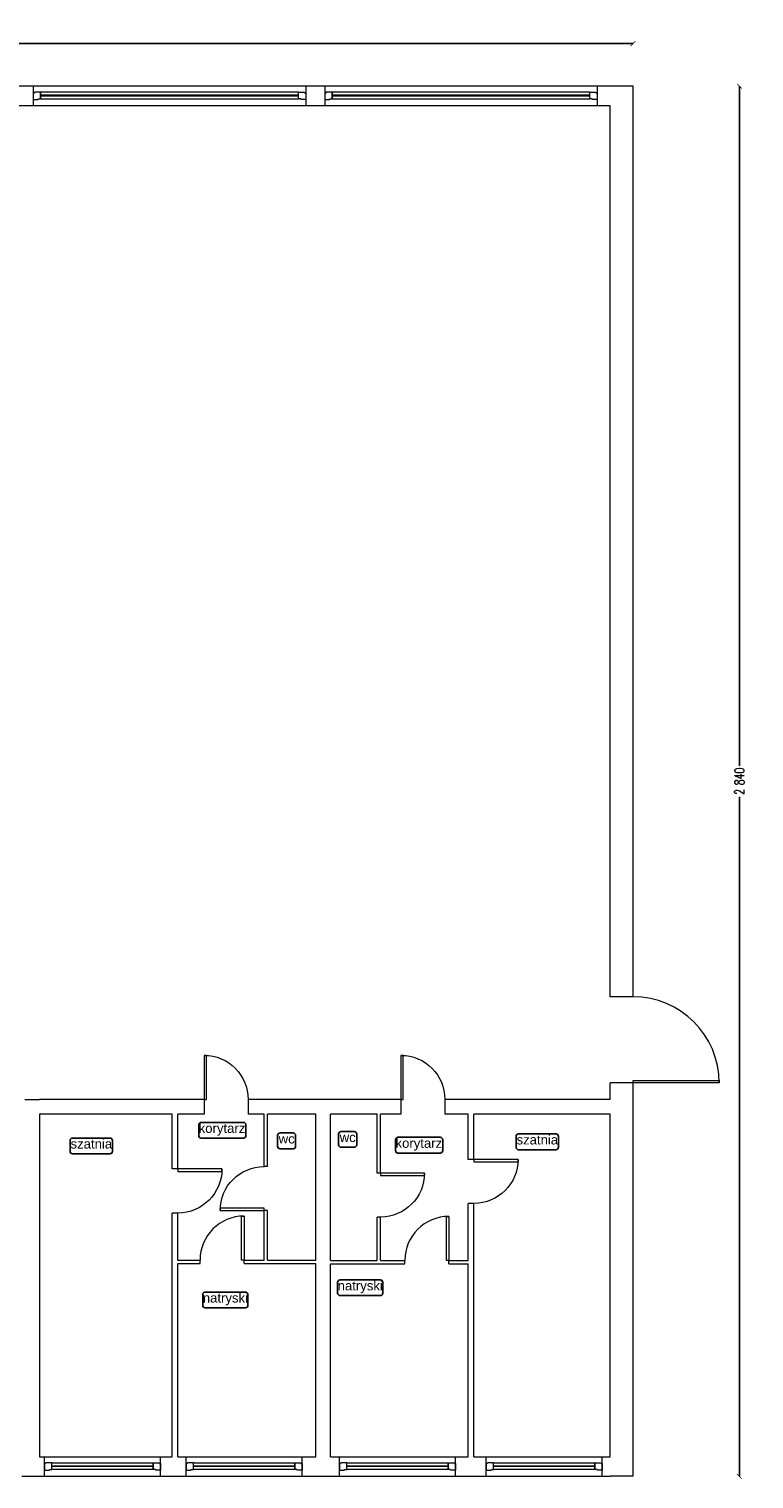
# Model space of a CAD drawing. Header units: centimetres. Extents: x -28146 to 19487, y -25160 to -2224.
# Tile 18 of 29: x 3031 to 4513, y -25040 to -22078. Entities that reach past the tile are written whole.
import ezdxf
from ezdxf.enums import TextEntityAlignment as Align

# ---------------------------------------------------------------- set-up
doc = ezdxf.new("R2010")
doc.units = ezdxf.units.CM
doc.header["$LTSCALE"] = 10
doc.linetypes.add('CONTINU', pattern=[0, 0])
for name, color, linetype, lineweight, true_color in [('IS_Okno_Drzwi', 7, 'Continuous', 9, 0x000000), ('IS_Room (Automatic)', 7, 'Continuous', 25, 0x000000), ('IS_Ściana1', 7, 'Continuous', 9, 0x000000)]:
    doc.layers.add(name, color=color, linetype=linetype, lineweight=lineweight, true_color=true_color)
doc.layers.add('Urzadzenia', color=7, linetype='CONTINU', lineweight=5)
doc.styles.add('Arial_____', font='arial.ttf')
doc.styles.add('styl1', font='simplex.shx', dxfattribs={"width": 0.7})
doc.dimstyles.new('100', dxfattribs={"dimtxt": 20, "dimasz": 10, "dimexe": 1.25, "dimexo": 0, "dimtad": 0, "dimdec": 1, "dimdsep": 46, "dimlunit": 6, "dimtxsty": 'styl1', "dimblk1": 'ARCHTICK', "dimblk2": 'ARCHTICK', "dimsah": 1, "dimcen": 5, "dimse1": 1, "dimse2": 1, "dimclrt": 256, "dimadec": 0, "dimazin": 0, "dimtfac": 1, "dimtdec": 1, "dimtmove": 0, "dimatfit": 3, "dimldrblk": 'ARCHTICK', "dimfxl": 1.25, "dimtolj": 1, "dimtzin": 0, "dimarcsym": 0})

# ---------------------------------------------------------------- blocks, each defined once
blk = doc.blocks.new('4_CoTo_OknoWScianie_2370_890_400_150_0_15_0_0_ExportItem_1_50_0_False__87f71fa3-f148-4722-b574-2038bd8a55f3_ExportItem')
at = {"layer": 'IS_Okno_Drzwi', "lineweight": -2}
blk.add_lwpolyline([(-1.185, -0.075), (-1.09, -0.075), (-1.08, -0.065), (-1.08, -0.06), (-1.035, -0.06), (-1.035, 0.075), (-1.1525, 0.075), (-1.1625, 0.065), (-1.1625, 0.06), (-1.185, 0.06)], close=True, dxfattribs=at)
at = {"layer": 'IS_Okno_Drzwi', "lineweight": -2, "extrusion": (0, 0, -1)}
for points in [[(1.035, 0.075), (-1.035, 0.075), (-1.035, -0.06), (1.035, -0.06)], [(-1.185, -0.075), (-1.09, -0.075), (-1.08, -0.065), (-1.08, -0.06), (-1.035, -0.06), (-1.035, 0.075), (-1.1525, 0.075), (-1.1625, 0.065), (-1.1625, 0.06), (-1.185, 0.06)]]:
    blk.add_lwpolyline(points, close=True, dxfattribs=at)
at = {"layer": 'IS_Okno_Drzwi', "lineweight": -2, "extrusion": (0, 0, -1), "elevation": -0.001}
blk.add_lwpolyline([(1.035, 0.015), (-1.035, 0.015), (-1.035, 0), (1.035, 0)], close=True, dxfattribs=at)
blk = doc.blocks.new('4_CoTo_DrzwiWScianie_1760_2000_470_100_0_50_0_0_ExportItem_1_50_0_False__87f71fa3-f148-4722-b574-2038bd8a55f3_ExportItem')
at = {"layer": 'IS_Okno_Drzwi', "lineweight": -2, "extrusion": (0, 0, -1)}
blk.add_lwpolyline([(-0.88, 1.995), (-0.88, 0.235), (-0.83, 0.235), (-0.83, 1.995)], close=True, dxfattribs=at)
at = {"layer": 'IS_Okno_Drzwi', "lineweight": -2}
blk.add_arc((0.88, 0.235), 1.76, 90, 180, dxfattribs=at)
blk = doc.blocks.new('4_CoTo_OknoWScianie_5570_3000_400_150_0_15_0_0_ExportItem_1_50_0_False__87f71fa3-f148-4722-b574-2038bd8a55f3_ExportItem')
at = {"layer": 'IS_Okno_Drzwi', "lineweight": -2}
blk.add_lwpolyline([(-2.785, -0.075), (-2.69, -0.075), (-2.68, -0.065), (-2.68, -0.06), (-2.635, -0.06), (-2.635, 0.075), (-2.7525, 0.075), (-2.7625, 0.065), (-2.7625, 0.06), (-2.785, 0.06)], close=True, dxfattribs=at)
at = {"layer": 'IS_Okno_Drzwi', "lineweight": -2, "extrusion": (0, 0, -1)}
for points in [[(2.635, 0.075), (-2.635, 0.075), (-2.635, -0.06), (2.635, -0.06)], [(-2.785, -0.075), (-2.69, -0.075), (-2.68, -0.065), (-2.68, -0.06), (-2.635, -0.06), (-2.635, 0.075), (-2.7525, 0.075), (-2.7625, 0.065), (-2.7625, 0.06), (-2.785, 0.06)]]:
    blk.add_lwpolyline(points, close=True, dxfattribs=at)
at = {"layer": 'IS_Okno_Drzwi', "lineweight": -2, "extrusion": (0, 0, -1), "elevation": -0.001}
blk.add_lwpolyline([(2.635, 0.015), (-2.635, 0.015), (-2.635, 0), (2.635, 0)], close=True, dxfattribs=at)
blk = doc.blocks.new('4_CoTo_DrzwiWScianie_900_2000_300_100_0_50_0_0_ExportItem_1_50_0_False__87f71fa3-f148-4722-b574-2038bd8a55f3_ExportItem')
at = {"layer": 'IS_Okno_Drzwi', "lineweight": -2, "extrusion": (0, 0, -1)}
blk.add_lwpolyline([(-0.45, 1.05), (-0.45, 0.15), (-0.4, 0.15), (-0.4, 1.05)], close=True, dxfattribs=at)
at = {"layer": 'IS_Okno_Drzwi', "lineweight": -2}
blk.add_arc((0.45, 0.15), 0.9, 90, 180, dxfattribs=at)
blk = doc.blocks.new('4_CoTo_DrzwiWScianie_900_2000_70_70_0_50_0_0_ExportItem_1_50_0_False__87f71fa3-f148-4722-b574-2038bd8a55f3_ExportItem')
at = {"layer": 'IS_Okno_Drzwi', "lineweight": -2, "extrusion": (0, 0, -1)}
blk.add_lwpolyline([(-0.45, 0.935), (-0.45, 0.035), (-0.4, 0.035), (-0.4, 0.935)], close=True, dxfattribs=at)
at = {"layer": 'IS_Okno_Drzwi', "lineweight": -2}
blk.add_arc((0.45, 0.035), 0.9, 90, 180, dxfattribs=at)
blk = doc.blocks.new('4_CoTo_DrzwiWScianie_900_2000_120_100_0_50_0_0_ExportItem_1_50_0_False__87f71fa3-f148-4722-b574-2038bd8a55f3_ExportItem')
at = {"layer": 'IS_Okno_Drzwi', "lineweight": -2, "extrusion": (0, 0, -1)}
blk.add_lwpolyline([(-0.45, 0.96), (-0.45, 0.06), (-0.4, 0.06), (-0.4, 0.96)], close=True, dxfattribs=at)
at = {"layer": 'IS_Okno_Drzwi', "lineweight": -2}
blk.add_arc((0.45, 0.06), 0.9, 90, 180, dxfattribs=at)
blk = doc.blocks.new('_ARCHTICK')
at = {"color": 0, "linetype": 'ByBlock', "const_width": 0.15}
blk.add_lwpolyline([(-0.5, -0.5), (0.5, 0.5)], dxfattribs=at)
blk = doc.blocks.new('*D567')
at = {"layer": 'Defpoints', "color": 0}
for p in [(4265.7, -22107.8), (611.7, -22194.8), (4265.7, -22194.8)]:
    blk.add_point(p, dxfattribs=at)
at = {"layer": 'Urzadzenia', "color": 0, "lineweight": -2}
for p, q in [((611.7, -22107.8), (2406.7, -22107.8)), ((4265.7, -22107.8), (2470.6, -22107.8))]:
    blk.add_line(p, q, dxfattribs=at)
at = {"layer": 'Urzadzenia', "color": 0, "lineweight": -2, "xscale": 10, "yscale": 10, "zscale": 10, "rotation": 180}
blk.add_blockref('_ARCHTICK', (611.7, -22107.8), dxfattribs=at)
at = {"layer": 'Urzadzenia', "color": 0, "lineweight": -2, "xscale": 10, "yscale": 10, "zscale": 10}
blk.add_blockref('_ARCHTICK', (4265.7, -22107.8), dxfattribs=at)
at = {"layer": 'Urzadzenia', "insert": (2438.7, -22107.8), "char_height": 20, "attachment_point": 5, "style": 'styl1'}
blk.add_mtext('\\A1;3\xa0654', dxfattribs=at)
blk = doc.blocks.new('*D568')
at = {"layer": 'Defpoints', "color": 0}
for p in [(4265.7, -22194.8), (4242.2, -25034.8), (4483.1, -25034.8)]:
    blk.add_point(p, dxfattribs=at)
at = {"layer": 'Urzadzenia', "color": 0, "lineweight": -2}
for p, q in [((4483.1, -22194.8), (4483.1, -23583.2)), ((4483.1, -25034.8), (4483.1, -23646.4))]:
    blk.add_line(p, q, dxfattribs=at)
at = {"layer": 'Urzadzenia', "color": 0, "lineweight": -2, "xscale": 10, "yscale": 10, "zscale": 10}
for p, rotation in [((4483.1, -22194.8), 90), ((4483.1, -25034.8), 270)]:
    blk.add_blockref('_ARCHTICK', p, dxfattribs=dict(at, rotation=rotation))
at = {"layer": 'Urzadzenia', "insert": (4483.1, -23614.8), "char_height": 20, "attachment_point": 5, "rotation": 90, "style": 'styl1'}
blk.add_mtext('\\A1;2\xa0840', dxfattribs=at)

msp = doc.modelspace()

# ---------------------------------------------------------------- linework, layer by layer
at = {"layer": 'IS_Room (Automatic)'}
for points, elevation in [([(3383.18, -24344.01), (3469.57, -24344.01, 0.4142136), (3474.57, -24339.01), (3474.57, -24316.74, 0.4142136), (3469.57, -24311.74), (3383.18, -24311.74, 0.4142136), (3378.18, -24316.74), (3378.18, -24339.01, 0.4142136)], 20679.3), ([(3120.29, -24375.98), (3196.86, -24375.98, 0.4142136), (3201.86, -24370.98), (3201.86, -24348.71, 0.4142136), (3196.86, -24343.71), (3120.29, -24343.71, 0.4142136), (3115.29, -24348.71), (3115.29, -24370.98, 0.4142136)], 20678.6), ([(3544.4, -24365.63), (3571.28, -24365.63, 0.4142136), (3576.28, -24360.63), (3576.28, -24338.36, 0.4142136), (3571.28, -24333.36), (3544.4, -24333.36, 0.4142136), (3539.4, -24338.36), (3539.4, -24360.63, 0.4142136)], 20679.4), ([(3669.15, -24362.68), (3696.03, -24362.68, 0.4142136), (3701.03, -24357.68), (3701.03, -24335.41, 0.4142136), (3696.03, -24330.41), (3669.15, -24330.41, 0.4142136), (3664.15, -24335.41), (3664.15, -24357.68, 0.4142136)], 20679.1), ([(3785.38, -24374.47), (3871.78, -24374.47, 0.4142136), (3876.78, -24369.47), (3876.78, -24347.21, 0.4142136), (3871.78, -24342.21), (3785.38, -24342.21, 0.4142136), (3780.38, -24347.21), (3780.38, -24369.47, 0.4142136)], 20679.2), ([(4031.66, -24367.59), (4108.23, -24367.59, 0.4142136), (4113.23, -24362.59), (4113.23, -24340.33, 0.4142136), (4108.23, -24335.33), (4031.66, -24335.33, 0.4142136), (4026.66, -24340.33), (4026.66, -24362.59, 0.4142136)], 20678.9), ([(3667.07, -24665.73), (3749.34, -24665.73, 0.4142136), (3754.34, -24660.73), (3754.34, -24638.46, 0.4142136), (3749.34, -24633.46), (3667.07, -24633.46, 0.4142136), (3662.07, -24638.46), (3662.07, -24660.73, 0.4142136)], 20678.8), ([(3391.5, -24690.59), (3473.77, -24690.59, 0.4142136), (3478.77, -24685.59), (3478.77, -24663.32, 0.4142136), (3473.77, -24658.32), (3391.5, -24658.32, 0.4142136), (3386.5, -24663.32), (3386.5, -24685.59, 0.4142136)], 20678.7)]:
    msp.add_lwpolyline(points, format="xyb", close=True, dxfattribs=dict(at, elevation=elevation))
at = {"layer": 'IS_Ściana1'}
for p, q in [((3040.04, -22194.8, 3205.3), (3040.04, -22234.8, 3205.3)), ((3597.04, -22194.8, 3205.3), (3597.04, -22234.8, 3205.3)), ((3635.62, -22194.8, 3205.3), (3635.62, -22234.8, 3205.3)), ((4192.62, -22194.8, 3205.3), (4192.62, -22234.8, 3205.3)), ((4265.66, -24054.97, 3205.3), (4218.66, -24054.97, 3205.3)), ((4265.66, -24230.97, 3205.3), (4218.66, -24230.97, 3205.3)), ((3389.08, -24264.8, 3205.3), (3389.08, -24294.8, 3205.3)), ((3479.08, -24264.8, 3205.3), (3479.08, -24294.8, 3205.3)), ((3791.19, -24264.8, 3205.3), (3791.19, -24294.8, 3205.3)), ((3881.19, -24264.8, 3205.3), (3881.19, -24294.8, 3205.3)), ((3335.66, -24406.98, 3205.3), (3323.66, -24406.98, 3205.3)), ((3518.91, -24402.05, 3205.3), (3511.91, -24402.05, 3205.3)), ((3940.66, -24387.28, 3205.3), (3928.66, -24387.28, 3205.3)), ((3749.66, -24415.18, 3205.3), (3742.66, -24415.18, 3205.3)), ((3335.66, -24496.98, 3205.3), (3323.66, -24496.98, 3205.3)), ((3518.91, -24492.05, 3205.3), (3511.91, -24492.05, 3205.3)), ((3940.66, -24477.28, 3205.3), (3928.66, -24477.28, 3205.3)), ((3749.66, -24505.18, 3205.3), (3742.66, -24505.18, 3205.3)), ((3380.87, -24600.1, 3205.3), (3380.87, -24593.1, 3205.3)), ((3470.87, -24600.1, 3205.3), (3470.87, -24593.1, 3205.3)), ((3799.39, -24600.8, 3205.3), (3799.39, -24593.8, 3205.3)), ((3889.39, -24600.8, 3205.3), (3889.39, -24593.8, 3205.3)), ((3063.12, -25034.8, 3205.3), (3063.12, -24994.8, 3205.3)), ((3300.12, -25034.8, 3205.3), (3300.12, -24994.8, 3205.3)), ((3352.31, -25034.8, 3205.3), (3352.31, -24994.8, 3205.3)), ((3589.31, -25034.8, 3205.3), (3589.31, -24994.8, 3205.3)), ((3665.78, -25034.8, 3205.3), (3665.78, -24994.8, 3205.3)), ((3902.78, -25034.8, 3205.3), (3902.78, -24994.8, 3205.3)), ((3965.7, -25034.8, 3205.3), (3965.7, -24994.8, 3205.3)), ((4202.7, -25034.8, 3205.3), (4202.7, -24994.8, 3205.3))]:
    msp.add_line(p, q, dxfattribs=at)
at = {"layer": 'IS_Ściana1', "extrusion": (0, 1, 0)}
for points, elevation in [([(-3040.04, 3205.3), (-3009.51, 3205.3)], -22194.8), ([(-3597.04, 3205.3), (-3040.04, 3205.3)], -22194.8), ([(-3635.62, 3205.3), (-3597.04, 3205.3)], -22194.8), ([(-4192.62, 3205.3), (-3635.62, 3205.3)], -22194.8), ([(-4218.66, 3205.3), (-4192.62, 3205.3)], -22194.8), ([(-4265.66, 3205.3), (-4218.66, 3205.3)], -22194.8), ([(-3040.04, 3205.3), (-3009.51, 3205.3)], -22234.8), ([(-3597.04, 3205.3), (-3040.04, 3205.3)], -22234.8), ([(-3635.62, 3205.3), (-3597.04, 3205.3)], -22234.8), ([(-4192.62, 3205.3), (-3635.62, 3205.3)], -22234.8), ([(-4218.66, 3205.3), (-4192.62, 3205.3)], -22234.8), ([(-3022.66, 3205.3), (-3052.66, 3205.3)], -24264.8), ([(-3323.66, 3205.3), (-3052.66, 3205.3)], -24264.8), ([(-3335.66, 3205.3), (-3323.66, 3205.3)], -24264.8), ([(-3389.08, 3205.3), (-3335.66, 3205.3)], -24264.8), ([(-3511.91, 3205.3), (-3479.08, 3205.3)], -24264.8), ([(-3518.91, 3205.3), (-3511.91, 3205.3)], -24264.8), ([(-3617.59, 3205.3), (-3518.91, 3205.3)], -24264.8), ([(-3647.59, 3205.3), (-3617.59, 3205.3)], -24264.8), ([(-3742.66, 3205.3), (-3647.59, 3205.3)], -24264.8), ([(-3749.66, 3205.3), (-3742.66, 3205.3)], -24264.8), ([(-3791.19, 3205.3), (-3749.66, 3205.3)], -24264.8), ([(-3928.66, 3205.3), (-3881.19, 3205.3)], -24264.8), ([(-3940.66, 3205.3), (-3928.66, 3205.3)], -24264.8), ([(-4218.66, 3205.3), (-3940.66, 3205.3)], -24264.8), ([(-3323.66, 3205.3), (-3052.66, 3205.3)], -24294.8), ([(-3389.08, 3205.3), (-3335.66, 3205.3)], -24294.8), ([(-3511.91, 3205.3), (-3479.08, 3205.3)], -24294.8), ([(-3617.59, 3205.3), (-3518.91, 3205.3)], -24294.8), ([(-3742.66, 3205.3), (-3647.59, 3205.3)], -24294.8), ([(-3791.19, 3205.3), (-3749.66, 3205.3)], -24294.8), ([(-3928.66, 3205.3), (-3881.19, 3205.3)], -24294.8), ([(-4218.66, 3205.3), (-3940.66, 3205.3)], -24294.8), ([(-3335.66, 3205.3), (-3380.87, 3205.3)], -24593.1), ([(-3335.66, 3205.3), (-3380.87, 3205.3)], -24600.1), ([(-3470.87, 3205.3), (-3511.91, 3205.3)], -24593.1), ([(-3470.87, 3205.3), (-3511.91, 3205.3)], -24600.1), ([(-3511.91, 3205.3), (-3518.91, 3205.3)], -24600.1), ([(-3518.91, 3205.3), (-3617.59, 3205.3)], -24593.1), ([(-3518.91, 3205.3), (-3617.59, 3205.3)], -24600.1), ([(-3647.59, 3205.3), (-3742.66, 3205.3)], -24593.8), ([(-3647.59, 3205.3), (-3742.66, 3205.3)], -24600.8), ([(-3742.66, 3205.3), (-3749.66, 3205.3)], -24600.8), ([(-3749.66, 3205.3), (-3799.39, 3205.3)], -24593.8), ([(-3749.66, 3205.3), (-3799.39, 3205.3)], -24600.8), ([(-3889.39, 3205.3), (-3928.66, 3205.3)], -24593.8), ([(-3889.39, 3205.3), (-3928.66, 3205.3)], -24600.8), ([(-3052.66, 3205.3), (-3063.12, 3205.3)], -24994.8), ([(-3063.12, 3205.3), (-3300.12, 3205.3)], -24994.8), ([(-3300.12, 3205.3), (-3323.66, 3205.3)], -24994.8), ([(-3335.66, 3205.3), (-3352.31, 3205.3)], -24994.8), ([(-3352.31, 3205.3), (-3589.31, 3205.3)], -24994.8), ([(-3589.31, 3205.3), (-3617.59, 3205.3)], -24994.8), ([(-3647.59, 3205.3), (-3665.78, 3205.3)], -24994.8), ([(-3665.78, 3205.3), (-3902.78, 3205.3)], -24994.8), ([(-3902.78, 3205.3), (-3928.66, 3205.3)], -24994.8), ([(-3940.66, 3205.3), (-3965.7, 3205.3)], -24994.8), ([(-3965.7, 3205.3), (-4202.7, 3205.3)], -24994.8), ([(-4202.7, 3205.3), (-4218.66, 3205.3)], -24994.8), ([(-3016.91, 3205.3), (-3052.66, 3205.3)], -25034.8), ([(-3052.66, 3205.3), (-3063.12, 3205.3)], -25034.8), ([(-3063.12, 3205.3), (-3300.12, 3205.3)], -25034.8), ([(-3300.12, 3205.3), (-3323.66, 3205.3)], -25034.8), ([(-3323.66, 3205.3), (-3335.66, 3205.3)], -25034.8), ([(-3335.66, 3205.3), (-3352.31, 3205.3)], -25034.8), ([(-3352.31, 3205.3), (-3589.31, 3205.3)], -25034.8), ([(-3589.31, 3205.3), (-3617.59, 3205.3)], -25034.8), ([(-3617.59, 3205.3), (-3647.59, 3205.3)], -25034.8), ([(-3647.59, 3205.3), (-3665.78, 3205.3)], -25034.8), ([(-3665.78, 3205.3), (-3902.78, 3205.3)], -25034.8), ([(-3902.78, 3205.3), (-3928.66, 3205.3)], -25034.8), ([(-3928.66, 3205.3), (-3940.66, 3205.3)], -25034.8), ([(-3940.66, 3205.3), (-3965.7, 3205.3)], -25034.8), ([(-3965.7, 3205.3), (-4202.7, 3205.3)], -25034.8), ([(-4202.7, 3205.3), (-4218.66, 3205.3)], -25034.8), ([(-4265.66, 3205.3), (-4218.66, 3205.3)], -25034.8)]:
    msp.add_lwpolyline(points, dxfattribs=dict(at, elevation=elevation))
at = {"layer": 'IS_Ściana1', "extrusion": (1, 0, 0)}
for points, elevation in [([(-24054.97, 3205.3), (-22194.8, 3205.3)], 4265.66), ([(-24054.97, 3205.3), (-22234.8, 3205.3)], 4218.66), ([(-24264.8, 3205.3), (-24230.97, 3205.3)], 4218.66), ([(-24264.8, 3205.3), (-24230.97, 3205.3)], 4265.66), ([(-24294.8, 3205.3), (-24264.8, 3205.3)], 4265.66), ([(-24294.8, 3205.3), (-24510.8, 3205.3)], 3052.66), ([(-24406.98, 3205.3), (-24294.8, 3205.3)], 3323.66), ([(-24406.98, 3205.3), (-24294.8, 3205.3)], 3335.66), ([(-24402.05, 3205.3), (-24294.8, 3205.3)], 3511.91), ([(-24402.05, 3205.3), (-24294.8, 3205.3)], 3518.91), ([(-24593.1, 3205.3), (-24294.8, 3205.3)], 3617.59), ([(-24593.1, 3205.3), (-24294.8, 3205.3)], 3647.59), ([(-24415.18, 3205.3), (-24294.8, 3205.3)], 3742.66), ([(-24415.18, 3205.3), (-24294.8, 3205.3)], 3749.66), ([(-24387.28, 3205.3), (-24294.8, 3205.3)], 3928.66), ([(-24387.28, 3205.3), (-24294.8, 3205.3)], 3940.66), ([(-24994.8, 3205.3), (-24294.8, 3205.3)], 4218.66), ([(-25034.8, 3205.3), (-24294.8, 3205.3)], 4265.66), ([(-24593.1, 3205.3), (-24496.98, 3205.3)], 3323.66), ([(-24593.1, 3205.3), (-24496.98, 3205.3)], 3335.66), ([(-24593.1, 3205.3), (-24492.05, 3205.3)], 3511.91), ([(-24593.1, 3205.3), (-24492.05, 3205.3)], 3518.91), ([(-24593.8, 3205.3), (-24477.28, 3205.3)], 3928.66), ([(-24593.8, 3205.3), (-24477.28, 3205.3)], 3940.66), ([(-24510.8, 3205.3), (-24522.8, 3205.3)], 3052.66), ([(-24522.8, 3205.3), (-24994.8, 3205.3)], 3052.66), ([(-24593.8, 3205.3), (-24505.18, 3205.3)], 3742.66), ([(-24593.8, 3205.3), (-24505.18, 3205.3)], 3749.66), ([(-24600.1, 3205.3), (-24593.1, 3205.3)], 3323.66), ([(-24994.8, 3205.3), (-24600.1, 3205.3)], 3323.66), ([(-24994.8, 3205.3), (-24600.1, 3205.3)], 3335.66), ([(-24600.8, 3205.3), (-24600.1, 3205.3)], 3617.59), ([(-24994.8, 3205.3), (-24600.8, 3205.3)], 3617.59), ([(-24593.8, 3205.3), (-24593.1, 3205.3)], 3647.59), ([(-24994.8, 3205.3), (-24600.8, 3205.3)], 3647.59), ([(-24994.8, 3205.3), (-24600.8, 3205.3)], 3928.66), ([(-24600.8, 3205.3), (-24593.8, 3205.3)], 3940.66), ([(-24994.8, 3205.3), (-24600.8, 3205.3)], 3940.66)]:
    msp.add_lwpolyline(points, dxfattribs=dict(at, elevation=elevation))

# ---------------------------------------------------------------- block references
at = {"layer": 'IS_Okno_Drzwi', "yscale": 100, "zscale": 100}
for name, p, xscale in [('4_CoTo_OknoWScianie_5570_3000_400_150_0_15_0_0_ExportItem_1_50_0_False__87f71fa3-f148-4722-b574-2038bd8a55f3_ExportItem', (3318.54, -22214.8, 9944), -100), ('4_CoTo_OknoWScianie_5570_3000_400_150_0_15_0_0_ExportItem_1_50_0_False__87f71fa3-f148-4722-b574-2038bd8a55f3_ExportItem', (3914.12, -22214.8, 9944.1), -100), ('4_CoTo_DrzwiWScianie_900_2000_300_100_0_50_0_0_ExportItem_1_50_0_False__87f71fa3-f148-4722-b574-2038bd8a55f3_ExportItem', (3434.08, -24279.8, 9948.3), -100), ('4_CoTo_DrzwiWScianie_900_2000_300_100_0_50_0_0_ExportItem_1_50_0_False__87f71fa3-f148-4722-b574-2038bd8a55f3_ExportItem', (3836.19, -24279.8, 9948.4), -100), ('4_CoTo_DrzwiWScianie_900_2000_70_70_0_50_0_0_ExportItem_1_50_0_False__87f71fa3-f148-4722-b574-2038bd8a55f3_ExportItem', (3425.87, -24596.6, 9948.7), 100), ('4_CoTo_DrzwiWScianie_900_2000_70_70_0_50_0_0_ExportItem_1_50_0_False__87f71fa3-f148-4722-b574-2038bd8a55f3_ExportItem', (3844.39, -24597.3, 9948.8), 100), ('4_CoTo_OknoWScianie_2370_890_400_150_0_15_0_0_ExportItem_1_50_0_False__87f71fa3-f148-4722-b574-2038bd8a55f3_ExportItem', (3181.62, -25014.8, 9935.6), 100), ('4_CoTo_OknoWScianie_2370_890_400_150_0_15_0_0_ExportItem_1_50_0_False__87f71fa3-f148-4722-b574-2038bd8a55f3_ExportItem', (3470.81, -25014.8, 9935.7), 100), ('4_CoTo_OknoWScianie_2370_890_400_150_0_15_0_0_ExportItem_1_50_0_False__87f71fa3-f148-4722-b574-2038bd8a55f3_ExportItem', (3784.28, -25014.8, 9935.8), 100), ('4_CoTo_OknoWScianie_2370_890_400_150_0_15_0_0_ExportItem_1_50_0_False__87f71fa3-f148-4722-b574-2038bd8a55f3_ExportItem', (4084.2, -25014.8, 9935.9), 100)]:
    msp.add_blockref(name, p, dxfattribs=dict(at, xscale=xscale))
for name, p, xscale, rotation in [('4_CoTo_DrzwiWScianie_1760_2000_470_100_0_50_0_0_ExportItem_1_50_0_False__87f71fa3-f148-4722-b574-2038bd8a55f3_ExportItem', (4242.16, -24142.97, 9936), 100, 270), ('4_CoTo_DrzwiWScianie_900_2000_120_100_0_50_0_0_ExportItem_1_50_0_False__87f71fa3-f148-4722-b574-2038bd8a55f3_ExportItem', (3329.66, -24451.98, 9949), -100, 270), ('4_CoTo_DrzwiWScianie_900_2000_70_70_0_50_0_0_ExportItem_1_50_0_False__87f71fa3-f148-4722-b574-2038bd8a55f3_ExportItem', (3515.41, -24447.05, 9948.6), -100, 89.99999999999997), ('4_CoTo_DrzwiWScianie_900_2000_120_100_0_50_0_0_ExportItem_1_50_0_False__87f71fa3-f148-4722-b574-2038bd8a55f3_ExportItem', (3934.66, -24432.28, 9948.9), -100, 270), ('4_CoTo_DrzwiWScianie_900_2000_70_70_0_50_0_0_ExportItem_1_50_0_False__87f71fa3-f148-4722-b574-2038bd8a55f3_ExportItem', (3746.16, -24460.18, 9948.5), -100, 270)]:
    msp.add_blockref(name, p, dxfattribs=dict(at, xscale=xscale, rotation=rotation))

# ---------------------------------------------------------------- texts
at = {"layer": 'IS_Room (Automatic)', "style": 'Arial_____'}
for s, p in [('korytarz', (3425.79, -24339.01, 20679.3)), ('szatnia', (3158.73, -24370.98, 20678.6)), ('wc', (3557.93, -24360.63, 20679.4)), ('wc', (3682.68, -24357.68, 20679.1)), ('korytarz', (3827.99, -24369.47, 20679.2)), ('szatnia', (4070.1, -24362.59, 20678.9)), ('natryski', (3708.23, -24660.73, 20678.8)), ('natryski', (3432.67, -24685.59, 20678.7))]:
    msp.add_text(s, height=19.2, dxfattribs=at).set_placement(p, align=Align.BOTTOM_CENTER)

# ---------------------------------------------------------------- dimensions: what is measured, and where the dimension line sits
at = {"layer": 'Urzadzenia'}
dim = msp.add_linear_dim(base=(4265.66, -22107.8), p1=(611.66, -22194.8, 3205.3), p2=(4265.66, -22194.8, 3205.3), dimstyle='100', dxfattribs=at)
dim.commit()
dim.dimension.update_dxf_attribs({"geometry": '*D567', "text_midpoint": (2438.66, -22107.8)})
dim = msp.add_linear_dim(base=(4483.07, -25034.8), p1=(4265.66, -22194.8), p2=(4242.16, -25034.8, 3205.3), angle=90, dimstyle='100', dxfattribs=at)
dim.commit()
dim.dimension.update_dxf_attribs({"geometry": '*D568', "text_midpoint": (4483.07, -23614.8)})

doc.saveas('drawing.dxf')
